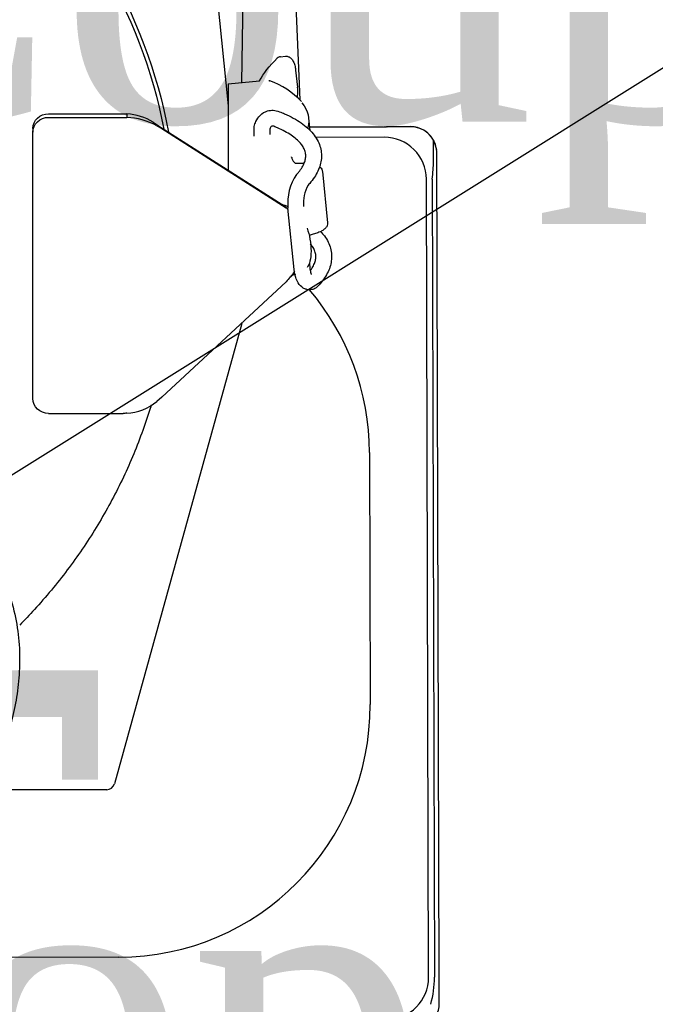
# Model space of a CAD drawing. Header units: millimetres. Extents: x 2985995 to 3127507, y -509231 to -458405.
# Tile 77 of 100: x 3055512 to 3055633, y -464230 to -464043. Entities that reach past the tile are written whole.
import ezdxf

# ---------------------------------------------------------------- set-up
doc = ezdxf.new("R2010")
doc.units = ezdxf.units.MM
doc.header["$LTSCALE"] = 1000
doc.header["$MEASUREMENT"] = 0
doc.header["$PDMODE"] = 3
doc.header["$PDSIZE"] = -1
doc.layers.get('0').update_dxf_attribs({"linetype": 'CONTINUOUS'})
doc.layers.get('Defpoints').update_dxf_attribs({"linetype": 'CONTINUOUS'})
for name, color, linetype in [('Drainage', 252, 'CONTINUOUS'), ('ELECTRICAL', 7, 'CONTINUOUS'), ('Equipment', 5, 'CONTINUOUS'), ('Equipment Name', 7, 'CONTINUOUS')]:
    doc.layers.add(name, color=color, linetype=linetype)
doc.styles.get("Standard").update_dxf_attribs({"font": 'arial.ttf'})
doc.styles.add('style12', font='BOOKOSI.TTF')
doc.dimstyles.new('TFS-Dim', dxfattribs={"dimtxt": 75, "dimasz": 20, "dimexe": 25, "dimexo": 25, "dimgap": 5, "dimtad": 0, "dimdec": 0, "dimzin": 0, "dimdsep": 46, "dimtxsty": 'Standard', "dimcen": 0.09, "dimclrd": 8, "dimclre": 8, "dimadec": 0, "dimazin": 0, "dimtfac": 1, "dimtdec": 0, "dimtofl": 0, "dimtmove": 0, "dimatfit": 3, "dimldrblk": 'DOT', "dimfxl": 1, "dimtolj": 1, "dimtzin": 0, "dimlwd": -1, "dimlwe": -1, "dimarcsym": 0})

# ---------------------------------------------------------------- blocks, each defined once
blk = doc.blocks.new('*D721')
at = {"layer": 'Defpoints', "color": 0, "transparency": 16777216}
for p in [(3055059.65, -463701.84, 0), (3056859.74, -463708.12, 0), (3056859.74, -464020.77)]:
    blk.add_point(p, dxfattribs=at)
at = {"layer": 'ELECTRICAL', "color": 8, "transparency": 16777216}
for p, q in [((3055059.65, -463726.84), (3055059.65, -464045.77)), ((3056859.74, -463733.12), (3056859.74, -464045.77)), ((3055079.65, -464020.77), (3055764.46, -464020.77)), ((3056839.74, -464020.77), (3056154.93, -464020.77))]:
    blk.add_line(p, q, dxfattribs=at)
for points in [[(3055079.65, -464017.43), (3055079.65, -464024.1), (3055059.65, -464020.77)], [(3056839.74, -464017.43), (3056839.74, -464024.1), (3056859.74, -464020.77)]]:
    blk.add_solid(points, dxfattribs=at)
at = {"layer": 'ELECTRICAL', "color": 0, "transparency": 16777216, "insert": (3055959.7, -464020.77), "char_height": 75, "attachment_point": 5}
blk.add_mtext("\\A1;1800 [6']", dxfattribs=at)
blk = doc.blocks.new('_Dot')
at = {"color": 0, "linetype": 'ByBlock', "lineweight": -2}
blk.add_line((-0.5, 0), (-1, 0), dxfattribs=at)
at = {"color": 0, "linetype": 'ByBlock', "const_width": 0.5}
blk.add_lwpolyline([(-0.25, 0, 1), (0.25, 0, 1)], format="xyb", close=True, dxfattribs=at)
blk = doc.blocks.new('*D747')
at = {"layer": 'Defpoints', "color": 0, "transparency": 16777216}
for p in [(3055783.97, -463708.12), (3055964.97, -463708.12), (3055964.97, -464208.51, 0)]:
    blk.add_point(p, dxfattribs=at)
at = {"layer": 'Drainage', "color": 8, "transparency": 16777216}
for p, q in [((3055939.97, -463708.12), (3055758.97, -463708.12)), ((3055783.97, -464188.51), (3055783.97, -463728.12)), ((3055783.97, -463958.32), (3055477.69, -464149.74)), ((3055477.69, -464149.74), (3055477.69, -464159.74)), ((3055939.97, -464208.51), (3055758.97, -464208.51))]:
    blk.add_line(p, q, dxfattribs=at)
for points in [[(3055780.64, -463728.12), (3055787.3, -463728.12), (3055783.97, -463708.12)], [(3055780.64, -464188.51), (3055787.3, -464188.51), (3055783.97, -464208.51)]]:
    blk.add_solid(points, dxfattribs=at)
at = {"layer": 'Drainage', "color": 0, "transparency": 16777216, "insert": (3055477.69, -464394.55), "char_height": 75, "attachment_point": 5, "rotation": 90}
blk.add_mtext('\\A1;500 [1\'-8"]', dxfattribs=at)

msp = doc.modelspace()

# ---------------------------------------------------------------- linework, layer by layer
at = {"layer": 'Equipment'}
for p, q in [((3055554.34199, -463796.60506, 0.02452), (3055564.92752, -464058.03432, 0.02452)), ((3055533.45231, -463881.6321, 0.02452), (3055551.29848, -464059.14779, 0.02452)), ((3055554.20098, -464032.80066, 0.02452), (3055553.84862, -464054.74178, 0.02452)), ((3055561.24263, -464049.81632, 0.02452), (3055562.25243, -464049.72667, 0.02452)), ((3055564.15232, -464052.37083, 0.02452), (3055564.48149, -464055.64517, 0.02452)), ((3055551.29848, -464054.96817, 0.02452), (3055557.26026, -464054.43892, 0.02452)), ((3055551.29848, -464054.96817, 0.02452), (3055551.29848, -464071.40707, 0.02452)), ((3055517.08443, -464060.6763, 0.02452), (3055531.28396, -464060.6763, 0.02452)), ((3055532.00555, -464060.70079, 0.02452), (3055532.00555, -464061.38483, 0.02452)), ((3055517.08443, -464061.36034, 0.02452), (3055531.28396, -464061.36034, 0.02452)), ((3055537.03355, -464062.31187, 0.02452), (3055537.86652, -464062.87161, 0.02452)), ((3055537.70395, -464062.95634, 0.02452), (3055538.64798, -464063.50127, 0.02452)), ((3055537.86652, -464062.87161, 0.02452), (3055538.64798, -464063.50127, 0.02452)), ((3055537.86652, -464062.87161, 0.02452), (3055561.5878, -464077.94551, 0.02452)), ((3055566.62328, -464061.48741, 0.02452), (3055566.86072, -464063.84919, 0.02452)), ((3055566.79467, -464063.19219, 0.02452), (3055580.89849, -464063.15183, 0.02452)), ((3055566.79567, -464063.20219, 0.02452), (3055581.02895, -464063.16146, 0.02452)), ((3055581.02895, -464063.16146, 0.02452), (3055581.47609, -464063.16018, 0.02452)), ((3055586.02893, -464063.14715, 0.02452), (3055581.47609, -464063.16018, 0.02452)), ((3055581.60649, -464063.14981, 0.02452), (3055586.0289, -464063.13715, 0.02452)), ((3055514.08443, -464063.49538, 0.02452), (3055514.08443, -464064.17942, 0.02452)), ((3055514.08443, -464114.92282, 0.02452), (3055514.08443, -464064.17942, 0.02452)), ((3055538.64798, -464063.50127, 0.02452), (3055562.36926, -464078.57517, 0.02452)), ((3055556.27719, -464064.95239, 0.02452), (3055556.23017, -464064.48462, 0.02452)), ((3055559.21512, -464064.18454, 0.02452), (3055559.26215, -464064.6523, 0.02452)), ((3055581.03467, -464065.16145, 0.02452), (3055567.95897, -464065.19887, 0.02452)), ((3055590.42069, -464069.63983, 0.02452), (3055590.40948, -464065.7214, 0.02452)), ((3055590.40948, -464065.7214, 0.02452), (3055590.9891, -464067.47512, 0.02452)), ((3055590.9891, -464067.47512, 0.02452), (3055590.98889, -464067.40213, 0.02452)), ((3055591.49243, -464225.12218, 0.02452), (3055591.04318, -464068.12282, 0.02452)), ((3055569.26281, -464071.64729, 0.02452), (3055570.25035, -464081.47033, 0.02452)), ((3055589.48244, -464225.12793, 0.02452), (3055589.0475, -464073.12855, 0.02452)), ((3055590.17754, -464073.12532, 0.02452), (3055590.61247, -464225.1247, 0.02452)), ((3055562.36926, -464078.57517, 0.02452), (3055561.5878, -464077.94551, 0.02452)), ((3055563.87087, -464090.34423, 0.02452), (3055562.69523, -464078.65014, 0.02452)), ((3055566.7646, -464089.13673, 0.02452), (3055566.85582, -464090.04414, 0.02452)), ((3055563.9546, -464090.73922, 0.02452), (3055563.6805, -464091.02246, 0.02452)), ((3055563.6805, -464091.02246, 0.02452), (3055564.0039, -464090.97551, 0.02452)), ((3055562.36926, -464092.71498, 0.02452), (3055538.64798, -464114.67654, 0.02452)), ((3055553.92086, -464100.65168, 0.02452), (3055529.6189, -464188.3013, 0.02452)), ((3055538.64798, -464114.67654, 0.02452), (3055537.70395, -464115.47314, 0.02452)), ((3055517.08443, -464117.7419, 0.02452), (3055531.28396, -464117.7419, 0.02452)), ((3055578.20978, -464125.15978, 0.02452), (3055578.21634, -464125.15976, 0.02452)), ((3055578.21634, -464125.15976, 0.02452), (3055578.35369, -464173.15956, 0.02452)), ((3055578.34713, -464173.15958, 0.02452), (3055578.35369, -464173.15956, 0.02452)), ((3055528.17343, -464189.40053, 0.02452), (3055505.32335, -464189.40053, 0.02452)), ((3055530.48126, -464221.30674, 0.02452), (3055460.68959, -464221.50645, 0.02452)), ((3055530.48125, -464221.30024, 0.02452), (3055530.48126, -464221.30674, 0.02452)), ((3055591.50673, -464230.12216, 0.02452), (3055591.49243, -464225.12218, 0.02452))]:
    msp.add_line(p, q, dxfattribs=at)
for centre, radius, start, end in [((3055554.37987, -464068.38432, 0.02452), 14.77557, 42.6870316, 70.8754193), ((3055531.42803, -464071.15466, 0.02452), 10.46981, 57.6290341, 86.8379335), ((3055531.43419, -464074.57384, 0.02452), 13.20137, 61.6450522, 87.5194588), ((3055586.0432, -464068.13713, 0.02452), 5, 8.4530745, 90.1639475), ((3055586.0432, -464068.13713, 0.02452), 4.99, 28.9544843, 90.1639475), ((3055581.05753, -464073.15142, 0.02452), 7.99, 0.1639475, 90.1639475), ((3055586.0432, -464068.13713, 0.02452), 5, 0.1639475, 8.4530745), ((3055555.05892, -464068.92419, 0.02452), 35.36901, 353.1783085, 358.84064), ((3055572.10878, -464077.63877, 0.02452), 9.4664, 145.1331832, 186.1336184), ((3055572.50917, -464077.66087, 0.02452), 6.86501, 150.3361477, 185.7611595), ((3055558.69073, -464082.36824, 0.02452), 5.28385, 39.9095686, 45.8782688), ((3055565.86075, -464094.90031, 0.02452), 4.13074, 116.1210906, 132.9349639), ((3055530.20653, -464125.29714, 0.02452), 48.01, 44.9375789, 45.2741713), ((3055530.20653, -464125.29714, 0.02452), 48.01, 0.1639475, 40.4297923), ((3055531.39753, -464107.81702, 0.02452), 9.91903, 273.5143321, 309.4786191), ((3055530.34388, -464173.29694, 0.02452), 48.01, 270.1639475, 0.1639475), ((3055528.17343, -464187.90053, 0.02452), 1.5, 270, 344.503294), ((3055581.49247, -464225.1508, 0.02452), 7.99, 270.1639475, 0.1639475), ((3055570.79265, -464225.00106, 0.02452), 19.82021, 344.5685217, 359.6425744), ((3055586.50675, -464230.13647, 0.02452), 5, 330.0632371, 0.1639475)]:
    msp.add_arc(centre, radius, start, end, dxfattribs=at)
at = {"layer": 'Equipment', "extrusion": (0, 0, -1)}
for centre, major_axis, ratio, start_param, end_param in [((3055431.58457, -464082.04849, 0.02452), (-110, 0), 0.939692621, 1.661831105, 2.967875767), ((3055431.58457, -464082.04849, 0.02452), (-109.25, 0), 0.939692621, 1.662457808, 2.961219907), ((3055619.25002, -464052.93258, 0.02452), (-63.03504, -6.3371), 0.340504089, 0.219731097, 0.413643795), ((3055563.65482, -464052.42084, 0.02452), (-0.49749, -0.05001), 0.340504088, 3.141592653, 3.623029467), ((3055563.984, -464055.69519, 0.02452), (-0.49749, -0.05001), 0.340504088, 3.141592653, 3.623029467), ((3055526.91925, -464065.47897, 0.02452), (-39.70403, -3.99156), 0.340504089, 2.91866269, 3.274401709), ((3055517.08443, -464063.49538, 0.02452), (-3, 0), 0.939692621, 0, 1.570796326), ((3055531.28396, -464070.07322, 0.02452), (-10, 0), 0.939692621, 1.57079633, 1.643018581), ((3055517.08443, -464064.17942, 0.02452), (-3, 0), 0.939692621, 0, 1.570796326), ((3055531.28396, -464070.75726, 0.02452), (-10, 0), 0.939692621, 1.57079633, 1.643018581), ((3055578.98093, -464067.31147, 0.02452), (-15.6113, -1.56945), 0.340504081, -0.01195189, 0), ((3055565.13078, -464085.24416, 0.02452), (-0.71836, 4.94813), 0.367167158, 1.029378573, 2.865288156), ((3055567.37098, -464092.42339, 0.02452), (-1.10116, 1.01855), 0.877460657, 3.028558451, 3.137269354), ((3055517.08443, -464114.92282, 0.02452), (-3, 0), 0.939692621, -1.570796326, 0), ((3055531.28396, -464108.34497, 0.02452), (-10, 0), 0.939692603, 4.640166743, 4.712388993)]:
    msp.add_ellipse(centre, major_axis=major_axis, ratio=ratio, start_param=start_param, end_param=end_param, dxfattribs=at)
at = {"layer": 'Equipment'}
for points, knots in [([(3055561.24415, -464049.81621, 0.02452), (3055561.15428, -464049.82444, 0.02452), (3055561.06437, -464049.84909, 0.02452), (3055560.86993, -464049.93875, 0.02452), (3055560.76557, -464050.01128, 0.02452), (3055560.66388, -464050.10792, 0.02452)], [0.7725669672, 0.7725669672, 0.7725669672, 0.7725669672, 0.875, 0.875, 1, 1, 1, 1]), ([(3055562.22481, -464049.74019, 0.02452), (3055562.24508, -464049.73398, 0.02452), (3055562.42374, -464049.67976, 0.02452), (3055562.82211, -464049.78589, 0.02452), (3055563.27151, -464050.07669, 0.02452), (3055563.65017, -464050.56205, 0.02452), (3055563.93911, -464051.22594, 0.02452), (3055564.1097, -464051.89329, 0.02452), (3055564.13513, -464052.2917, 0.02452), (3055564.14246, -464052.414, 0.02452)], [0, 0, 0, 0, 0.018930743, 0.194047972, 0.361966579, 0.541165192, 0.737249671, 0.930991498, 1, 1, 1, 1]), ([(3055559.05574, -464054.33016, 0.02452), (3055559.05714, -464054.33062, 0.02452), (3055559.07403, -464054.35853, 0.02452), (3055559.16835, -464054.39893, 0.02452), (3055559.22069, -464054.42423, 0.02452)], [0.4262151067, 0.4262151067, 0.4262151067, 0.4262151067, 0.7271653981, 1, 1, 1, 1]), ([(3055564.48097, -464055.806, 0.02452), (3055564.49739, -464055.97818, 0.02452), (3055564.53532, -464056.39818, 0.02452), (3055564.49627, -464057.02707, 0.02452), (3055564.43974, -464057.46261, 0.02452), (3055564.41982, -464057.59361, 0.02452)], [0, 0, 0, 0, 0.0832990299, 0.2369276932, 0.3044149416, 0.3044149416, 0.3044149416, 0.3044149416]), ([(3055556.23021, -464064.4847, 0.02452), (3055556.21426, -464063.98072, 0.02452), (3055556.20426, -464063.19268, 0.02452), (3055556.58611, -464061.9666, 0.02452), (3055557.40195, -464060.80296, 0.02452), (3055558.60423, -464060.1118, 0.02452), (3055559.93669, -464059.94439, 0.02452), (3055560.65734, -464060.14662, 0.02452), (3055561.10869, -464060.28539, 0.02452)], [0, 0, 0, 0, 0.1506213, 0.275245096, 0.454482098, 0.681237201, 0.829413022, 1, 1, 1, 1]), ([(3055561.10881, -464060.28398, 0.02452), (3055561.45725, -464060.42748, 0.02452), (3055562.32143, -464060.7871, 0.02452), (3055563.75595, -464061.49966, 0.02452), (3055565.21567, -464062.40277, 0.02452), (3055566.47882, -464063.39711, 0.02452), (3055567.50954, -464064.47023, 0.02452), (3055568.29321, -464065.61301, 0.02452), (3055568.81602, -464066.8035, 0.02452), (3055569.07854, -464068.01502, 0.02452), (3055569.09224, -464069.2253, 0.02452), (3055568.87267, -464070.42265, 0.02452), (3055568.42566, -464071.61162, 0.02452), (3055567.7607, -464072.78395, 0.02452), (3055567.06435, -464073.68951, 0.02452), (3055566.64829, -464074.14929, 0.02452), (3055566.54409, -464074.26363, 0.02452)], [0, 0, 0, 0, 0.042830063, 0.125621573, 0.208719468, 0.291898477, 0.374302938, 0.454667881, 0.531887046, 0.605994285, 0.678291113, 0.750375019, 0.82374327, 0.899715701, 0.978648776, 1, 1, 1, 1]), ([(3055559.99206, -464063.06691, 0.02452), (3055559.8696, -464063.02884, 0.02452), (3055559.70279, -464062.98503, 0.02452), (3055559.51147, -464063.08044, 0.02452), (3055559.36257, -464063.22844, 0.02452), (3055559.24054, -464063.53081, 0.02452), (3055559.19727, -464063.85241, 0.02452), (3055559.20775, -464064.0574, 0.02452), (3055559.21508, -464064.18452, 0.02452)], [0, 0, 0, 0, 0.32590013, 0.52445426, 0.710521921, 0.842878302, 0.918085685, 1, 1, 1, 1]), ([(3055564.34177, -464072.22652, 0.02452), (3055564.50356, -464072.04591, 0.02452), (3055564.89174, -464071.60836, 0.02452), (3055565.43079, -464070.84179, 0.02452), (3055565.84064, -464070.01356, 0.02452), (3055566.06101, -464069.2273, 0.02452), (3055566.09973, -464068.46829, 0.02452), (3055565.95262, -464067.73355, 0.02452), (3055565.61028, -464066.99553, 0.02452), (3055565.07807, -464066.25966, 0.02452), (3055564.32768, -464065.51205, 0.02452), (3055563.33447, -464064.75983, 0.02452), (3055562.14338, -464064.04376, 0.02452), (3055560.96276, -464063.46908, 0.02452), (3055560.25305, -464063.17547, 0.02452), (3055559.99186, -464063.06829, 0.02452)], [0, 0, 0, 0, 0.043440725, 0.124235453, 0.205447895, 0.288568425, 0.376364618, 0.472306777, 0.556031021, 0.635267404, 0.719331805, 0.801096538, 0.882201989, 0.963310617, 1, 1, 1, 1]), ([(3055563.3952, -464068.92683, 0.02452), (3055563.39592, -464068.98223, 0.02452), (3055563.40097, -464069.18441, 0.02452), (3055563.59071, -464069.57468, 0.02452), (3055563.87005, -464069.88354, 0.02452), (3055564.04316, -464070.06584, 0.02452)], [0, 0, 0, 0, 0.133636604, 0.57138302, 1, 1, 1, 1]), ([(3055564.00928, -464070.03967, 0.02452), (3055564.00928, -464070.03955, 0.02452), (3055564.01762, -464070.0446, 0.02452), (3055564.06703, -464070.06042, 0.02452), (3055564.17417, -464070.08112, 0.02452), (3055564.34322, -464070.09484, 0.02452), (3055564.47053, -464070.09004, 0.02452), (3055564.54753, -464070.08674, 0.02452)], [0.1788713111, 0.1788713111, 0.1788713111, 0.1788713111, 0.2698962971, 0.4058936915, 0.5731320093, 0.7804502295, 1, 1, 1, 1]), ([(3055564.54753, -464070.08674, 0.02452), (3055564.75072, -464070.07537, 0.02452), (3055565.1463, -464070.05475, 0.02452), (3055565.56215, -464070.0563, 0.02452), (3055565.79219, -464070.06383, 0.02452)], [0, 0, 0, 0, 0.0784837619, 0.1797571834, 0.1797571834, 0.1797571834, 0.1797571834]), ([(3055568.7108, -464070.77952, 0.02452), (3055568.81358, -464070.85464, 0.02452), (3055569.02478, -464071.04501, 0.02452), (3055569.23614, -464071.36856, 0.02452), (3055569.23851, -464071.59297, 0.02452), (3055569.23856, -464071.6792, 0.02452)], [0.7347696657, 0.7347696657, 0.7347696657, 0.7347696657, 0.8262044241, 0.9432353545, 1, 1, 1, 1]), ([(3055570.22688, -464081.5134, 0.02452), (3055570.23811, -464081.59582, 0.02452), (3055570.26623, -464081.8173, 0.02452), (3055570.08362, -464082.20813, 0.02452), (3055569.73534, -464082.60889, 0.02452), (3055569.18333, -464082.99281, 0.02452), (3055568.42391, -464083.34655, 0.02452), (3055567.56457, -464083.62313, 0.02452), (3055566.96898, -464083.7608, 0.02452), (3055566.69942, -464083.81334, 0.02452)], [0, 0, 0, 0, 0.0511993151, 0.1614590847, 0.2777044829, 0.4149248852, 0.5618128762, 0.7054509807, 0.8160530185, 0.8160530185, 0.8160530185, 0.8160530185]), ([(3055568.89981, -464083.10235, 0.02452), (3055569.07922, -464083.28861, 0.02452), (3055569.56722, -464083.83756, 0.02452), (3055570.22126, -464084.79131, 0.02452), (3055570.74407, -464085.98181, 0.02452), (3055571.00659, -464087.19333, 0.02452), (3055571.02029, -464088.40361, 0.02452), (3055570.80072, -464089.60096, 0.02452), (3055570.35372, -464090.78993, 0.02452), (3055569.68876, -464091.96226, 0.02452), (3055568.9924, -464092.86782, 0.02452), (3055568.57634, -464093.3276, 0.02452), (3055568.47214, -464093.44194, 0.02452)], [0.3315946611, 0.3315946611, 0.3315946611, 0.3315946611, 0.3743029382, 0.4546678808, 0.5318870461, 0.6059942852, 0.6782911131, 0.7503750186, 0.8237432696, 0.899715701, 0.9786487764, 1, 1, 1, 1]), ([(3055566.96596, -464090.56566, 0.02452), (3055567.09596, -464090.38758, 0.02452), (3055567.41245, -464089.91178, 0.02452), (3055567.76869, -464089.19187, 0.02452), (3055567.98907, -464088.40561, 0.02452), (3055568.02778, -464087.6466, 0.02452), (3055567.88068, -464086.91186, 0.02452), (3055567.53833, -464086.17384, 0.02452), (3055567.18453, -464085.68465, 0.02452), (3055566.9751, -464085.44202, 0.02452), (3055566.97182, -464085.43823, 0.02452)], [0.0754997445, 0.0754997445, 0.0754997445, 0.0754997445, 0.1242354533, 0.2054478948, 0.2885684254, 0.3763646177, 0.4723067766, 0.556031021, 0.6352674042, 0.6365242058, 0.6365242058, 0.6365242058, 0.6365242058]), ([(3055563.6805, -464091.02246, 0.02452), (3055563.57821, -464091.25232, 0.02452), (3055563.37734, -464091.49709, 0.02452), (3055562.89186, -464092.05458, 0.02452), (3055562.61025, -464092.36771, 0.02452), (3055562.36926, -464092.71498, 0.02452)], [0, 0, 0, 0, 0.5, 0.5, 1, 1, 1, 1]), ([(3055568.47127, -464093.44235, 0.02452), (3055568.17203, -464093.70795, 0.02452), (3055567.70663, -464094.08775, 0.02452), (3055566.8708, -464094.25389, 0.02452), (3055566.14408, -464094.14213, 0.02452), (3055565.34485, -464093.76121, 0.02452), (3055564.6842, -464093.03632, 0.02452), (3055564.10815, -464091.79016, 0.02452), (3055563.95907, -464090.91123, 0.02452), (3055563.87222, -464090.34438, 0.02452)], [0, 0, 0, 0, 0.159658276, 0.280410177, 0.367941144, 0.454065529, 0.662519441, 0.814997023, 1, 1, 1, 1]), ([(3055566.85447, -464090.04395, 0.02452), (3055566.87729, -464090.22086, 0.02452), (3055566.91447, -464090.50212, 0.02452), (3055567.02392, -464090.92657, 0.02452), (3055567.14067, -464091.21244, 0.02452), (3055567.19288, -464091.29899, 0.02452), (3055567.19021, -464091.30573, 0.02452), (3055567.19001, -464091.306, 0.02452)], [0, 0, 0, 0, 0.1021361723, 0.1931396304, 0.3444804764, 0.4570812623, 0.4629639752, 0.4629639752, 0.4629639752, 0.4629639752]), ([(3055536.65219, -464116.11496, 0.02452), (3055536.50783, -464116.5932, 0.02452), (3055535.88438, -464118.60321, 0.02452), (3055534.67012, -464122.11552, 0.02452), (3055532.87196, -464126.59906, 0.02452), (3055530.85465, -464130.99932, 0.02452), (3055528.62272, -464135.30646, 0.02452), (3055526.18087, -464139.51126, 0.02452), (3055523.53434, -464143.60464, 0.02452), (3055520.6888, -464147.57772, 0.02452), (3055517.65036, -464151.42192, 0.02452), (3055514.6124, -464154.91408, 0.02452), (3055512.54984, -464157.08962, 0.02452), (3055511.59695, -464158.05666, 0.02452)], [0.1185205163, 0.1185205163, 0.1185205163, 0.1185205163, 0.1283658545, 0.1599886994, 0.1916170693, 0.2232517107, 0.254893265, 0.2865422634, 0.3181991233, 0.3498641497, 0.3815375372, 0.4132193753, 0.4394017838, 0.4394017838, 0.4394017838, 0.4394017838]), ([(3055509.29478, -464151.4848, 0.02452), (3055509.92678, -464153.16445, 0.02452), (3055510.41849, -464154.88246, 0.02452), (3055511.14161, -464158.33654, 0.02452), (3055511.37307, -464160.07238, 0.02452), (3055511.60806, -464163.51194, 0.02452), (3055511.61174, -464165.21562, 0.02452), (3055511.43189, -464168.55303, 0.02452), (3055511.24849, -464170.18676, 0.02452), (3055510.73929, -464173.35816, 0.02452), (3055510.41361, -464174.89586, 0.02452), (3055509.66502, -464177.86044, 0.02452), (3055509.24219, -464179.28738, 0.02452), (3055508.34224, -464182.02477, 0.02452), (3055507.86518, -464183.33531, 0.02452), (3055506.8952, -464185.8418, 0.02452), (3055506.40228, -464187.03787, 0.02452), (3055505.91806, -464188.17988, 0.02452)], [0, 0, 0, 0, 0.125, 0.125, 0.25, 0.25, 0.375, 0.375, 0.5, 0.5, 0.625, 0.625, 0.75, 0.75, 0.875, 0.875, 1, 1, 1, 1])]:
    msp.add_open_spline(points, degree=3, knots=knots, dxfattribs=at)
msp.add_open_spline([(3055561.5878, -464077.94551, 0.02452), (3055561.93439, -464078.0449, 0.02452), (3055562.3088, -464078.16688, 0.02452), (3055562.68513, -464078.31333, 0.02452)], degree=3, dxfattribs=at)

# ---------------------------------------------------------------- texts
at = {"layer": 'Equipment Name', "color": 0, "insert": (3055214.32311, -464002.16832, 0.12379), "char_height": 60, "width": 685.0221631, "attachment_point": 1, "style": 'style12'}
msp.add_mtext('Robot Coupe CL-50\\PTable Top', dxfattribs=at)

# ---------------------------------------------------------------- dimensions: what is measured, and where the dimension line sits
at = {"layer": 'Drainage'}
dim = msp.add_linear_dim(base=(3055783.9706, -463708.12209, 0), p1=(3055964.97176, -464208.51225, 0), p2=(3055964.97176, -463708.12209, 0), angle=90, dimstyle='TFS-Dim', override={"dimtmove": 1}, dxfattribs=at)
dim.commit()
dim.dimension.update_dxf_attribs({"geometry": '*D747', "text_midpoint": (3055477.68813, -464164.739, 0), "dimtype": 161})
at = {"layer": 'ELECTRICAL'}
dim = msp.add_linear_dim(base=(3056859.74129, -464020.76735), p1=(3055059.64897, -463701.84179, 0), p2=(3056859.74129, -463708.12209, 0), dimstyle='TFS-Dim', dxfattribs=at)
dim.commit()
dim.dimension.update_dxf_attribs({"geometry": '*D721', "text_midpoint": (3055959.69513, -464020.76735)})

doc.saveas('drawing.dxf')
